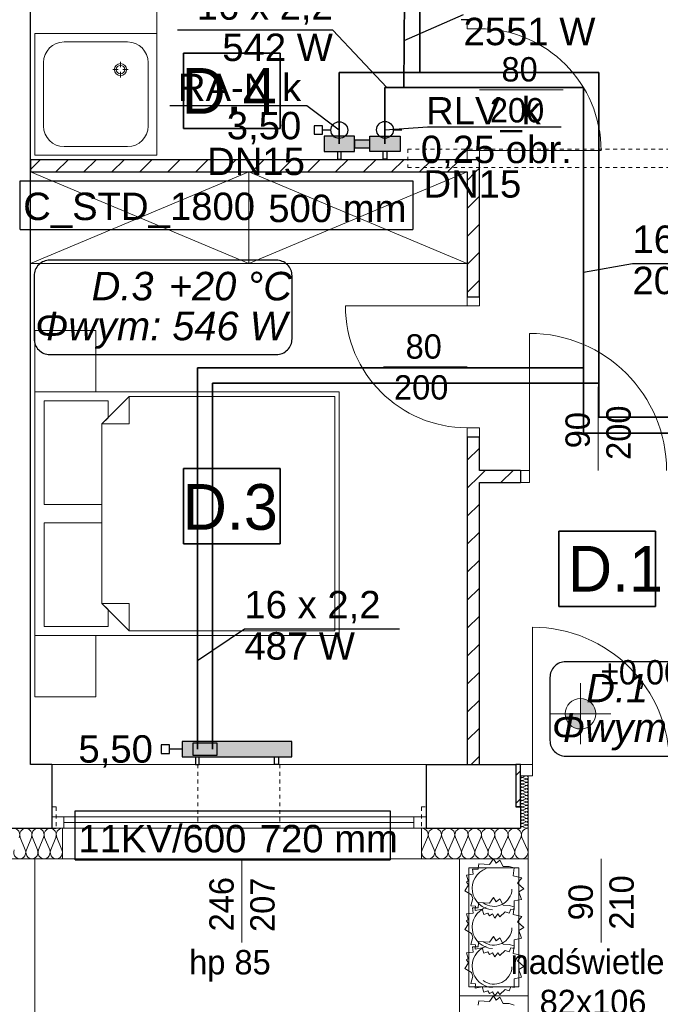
# Model space of a CAD drawing. Extents: x -220425 to -93252, y -20065 to 80294.
# Tile 28 of 103: x -172693 to -168483, y -11171 to -4705. Entities that reach past the tile are written whole.
import ezdxf
from ezdxf.lldxf.tags import DXFTag

# ---------------------------------------------------------------- set-up
doc = ezdxf.new("R2010")
doc.units = 0
doc.header["$MEASUREMENT"] = 0
doc.set_wipeout_variables(frame=1)
doc.linetypes.add('Hidden Line', pattern=[50, 25, -25])
for name, color, linetype in [('#kan_san-op', 34, 'Continuous'), ('IS_Opisy_działek_Therm', 252, 'SOLID'), ('IS_Text_Armatury_Therm', 7, 'Continuous'), ('IS_Text_Konstrukcji', 7, 'Continuous'), ('IS_Text_Odbiornikow_Therm', 7, 'Continuous')]:
    doc.layers.add(name, color=color, linetype=linetype)
for name, color, linetype, lineweight, true_color in [('Arch drzwi_Nr_Pióra__4', 7, 'Continuous', 9, 0x029e21), ('Arch ocieplenie_Nr_Pióra__22', 7, 'Continuous', 9, 0x7f7f7f), ('Arch okna_Nr_Pióra__4', 7, 'Continuous', 9, 0x029e21), ('Arch wyposarzenie_Nr_Pióra__4', 7, 'Continuous', 9, 0x029e21), ('Arch wyposarzenie_Nr_Pióra__9', 7, 'Continuous', 13, 0x3dad99), ('Arch wyposazenie_Nr_Pióra__9', 7, 'Continuous', 13, 0x3dad99)]:
    doc.layers.add(name, color=color, linetype=linetype, lineweight=lineweight, true_color=true_color)
for name, color, linetype, lineweight in [('Arch opisy_Nr_Pióra__21', 7, 'Continuous', 9), ('Arch schody_Nr_Pióra__21', 7, 'Continuous', 9), ('Arch wyburzenia_Nr_Pióra__46', 5, 'Continuous', 13), ('Arch ściany nośne_Nr_Pióra__21', 7, 'Continuous', 9), ('Arch ściany nośne_Nr_Pióra__27', 7, 'Continuous', 30), ('Drzwi ArchiCAD_Nr_Pióra__27', 7, 'Continuous', 30), ('Drzwi ArchiCAD_Nr_Pióra__5', 7, 'Continuous', 13), ('INWENT RZĘDNE_Nr_Pióra__21', 7, 'Continuous', 9), ('INWENT.ŚCIANY_Nr_Pióra__1', 7, 'Continuous', 25), ('INWENT.ŚCIANY_Nr_Pióra__101', 8, 'Continuous', 13), ('IS_Powrót', 5, 'DASH', 35), ('IS_Zasilanie', 1, 'SOLID', 35), ('PODKŁAD', 252, 'Continuous', 35)]:
    doc.layers.add(name, color=color, linetype=linetype, lineweight=lineweight)
for name, color, linetype, true_color in [('IS_Armatura_podłączeniowa_grz._dolnozas.', 7, 'SOLID', 0x000000), ('IS_Armatura_Therm', 7, 'SOLID', 0x000000), ('IS_Grzejniki_Plan_rzut', 7, 'SOLID', 0x000000)]:
    doc.layers.add(name, color=color, linetype=linetype, true_color=true_color)
doc.styles.add('GENERATED_STYLE_2', font='txt')
doc.styles.add('GENERATED_STYLE_4', font='txt')
doc.styles.add('GENERATED_STYLE_6', font='txt')
doc.styles.get("Standard").update_dxf_attribs({"font": 'txt', "bigfont": 'BIGFONT.SHX'})
tags = doc.linetypes.add('DASH', pattern=[15, 10, -5]).pattern_tags.tags
tags[6:7] = [DXFTag(74, 4), DXFTag(75, 0), DXFTag(340, '0'), DXFTag(46, 0.0), DXFTag(50, 0.0), DXFTag(44, 0.0), DXFTag(45, 0.0)]
tags[4:5] = [DXFTag(74, 4), DXFTag(75, 0), DXFTag(340, '0'), DXFTag(46, 0.0), DXFTag(50, 0.0), DXFTag(44, 0.0), DXFTag(45, 0.0)]
tags = doc.linetypes.add('SOLID', pattern=[10, 10, 0]).pattern_tags.tags
tags[6:7] = [DXFTag(74, 4), DXFTag(75, 0), DXFTag(340, '0'), DXFTag(46, 0.0), DXFTag(50, 0.0), DXFTag(44, 0.0), DXFTag(45, 0.0)]
tags[4:5] = [DXFTag(74, 4), DXFTag(75, 0), DXFTag(340, '0'), DXFTag(46, 0.0), DXFTag(50, 0.0), DXFTag(44, 0.0), DXFTag(45, 0.0)]
pattern_1 = [(45, (0, 0), (-91.92388, 91.92388), [])]

# ---------------------------------------------------------------- blocks, each defined once
blk = doc.blocks.new('parter')
at = {"layer": 'Arch ściany nośne_Nr_Pióra__21', "linetype": 'Continuous'}
h = blk.add_hatch(dxfattribs=at)
h.set_pattern_fill('Common_Brick', color=252, style=0, pattern_type=2)
h.set_pattern_definition(pattern_1)
h.paths.add_polyline_path([(-169792.4, -5625.1), (-172622.4, -5625.1), (-172622.4, -5705.1), (-169792.4, -5705.1)], flags=0)
h = blk.add_hatch(dxfattribs=at)
h.set_pattern_fill('Common_Brick', color=252, style=0, pattern_type=2)
h.set_pattern_definition(pattern_1)
h.paths.add_polyline_path([(-169792.4, -5705.1), (-169672.4, -5705.1), (-169672.4, -5625.1), (-169752.4, -5625.1), (-169792.4, -5625.1)], flags=0)
h = blk.add_hatch(dxfattribs=at)
h.set_pattern_fill('Common_Brick', color=252, style=0, pattern_type=2)
h.set_pattern_definition(pattern_1)
h.paths.add_polyline_path([(-169672.4, -5705.1), (-169752.4, -5705.1), (-169752.4, -6525.1), (-169672.4, -6525.1)], flags=0)
h = blk.add_hatch(dxfattribs=at)
h.set_pattern_fill('Common_Brick', color=252, style=0, pattern_type=2)
h.set_pattern_definition(pattern_1)
h.paths.add_polyline_path([(-169752.4, -7445.1), (-169752.4, -9595.1), (-169672.4, -9595.1), (-169672.4, -7445.1)], flags=0)
h = blk.add_hatch(dxfattribs=at)
h.set_pattern_fill('Common_Brick', color=252, style=0, pattern_type=2)
h.set_pattern_definition(pattern_1)
h.paths.add_polyline_path([(-169672.4, -7745.1), (-169402.4, -7745.1), (-169402.4, -7665.1), (-169672.4, -7665.1)], flags=0)
h = blk.add_hatch(dxfattribs=at)
h.set_pattern_fill('Common_Brick', color=252, style=0, pattern_type=2)
h.set_pattern_definition(pattern_1)
h.paths.add_polyline_path([(-169402.4, -9875.1), (-169402.4, -9595.1), (-169432.4, -9595.1), (-169432.4, -9875.1)], flags=0)
at = {"layer": 'INWENT RZĘDNE_Nr_Pióra__21', "linetype": 'Continuous'}
for points in [[(-169007.8, -9263), (-168907.8, -9263), (-168915.4, -9224.7), (-168937.1, -9192.3), (-168969.5, -9170.6), (-169007.8, -9163)], [(-169007.8, -9263), (-169107.8, -9263), (-169100.2, -9301.2), (-169078.5, -9333.7), (-169046, -9355.3), (-169007.8, -9363)]]:
    blk.add_hatch(color=252, dxfattribs=at).paths.add_polyline_path(points, flags=0)
at = {"color": 252}
for p, q in [((-171617.4, -5419.8), (-171617.4, -4925.7)), ((-171617.4, -4925.7), (-170982.1, -4925.7)), ((-170982.1, -4925.7), (-170982.1, -5419.8)), ((-170982.1, -5419.8), (-171617.4, -5419.8)), ((-171617.4, -8146.6), (-171617.4, -7652.5)), ((-171617.4, -7652.5), (-170982.1, -7652.5)), ((-170982.1, -7652.5), (-170982.1, -8146.6)), ((-169150.3, -8557.8), (-169150.3, -8063.7)), ((-169150.3, -8063.7), (-168515.1, -8063.7)), ((-168515.1, -8063.7), (-168515.1, -8557.8)), ((-170982.1, -8146.6), (-171617.4, -8146.6)), ((-168515.1, -8557.8), (-169150.3, -8557.8))]:
    blk.add_line(p, q, dxfattribs=at)
at = {"layer": 'Arch ocieplenie_Nr_Pióra__22', "color": 252, "linetype": 'Continuous'}
for p, q in [((-169367.3, -9671.1), (-169387.5, -9680)), ((-169387.5, -9681.8), (-169367.3, -9690.8)), ((-169367.3, -9692.6), (-169387.5, -9701.6)), ((-169387.5, -9703.4), (-169367.3, -9712.4)), ((-169367.3, -9714.2), (-169387.5, -9723.1)), ((-169387.5, -9725), (-169367.3, -9733.9)), ((-169367.3, -9735.7), (-169387.5, -9744.7)), ((-169387.5, -9746.5), (-169367.3, -9755.5)), ((-169367.3, -9757.3), (-169387.5, -9766.3)), ((-169387.5, -9768.1), (-169367.3, -9777.1)), ((-169367.3, -9778.9), (-169387.5, -9787.8)), ((-169387.5, -9789.6), (-169367.3, -9798.6)), ((-169367.3, -9800.4), (-169387.5, -9809.4)), ((-169387.5, -9811.2), (-169367.3, -9820.2)), ((-169367.3, -9822), (-169387.5, -9831)), ((-169387.5, -9832.8), (-169367.3, -9841.7)), ((-169367.3, -9843.6), (-169387.5, -9852.5)), ((-169387.5, -9854.3), (-169367.3, -9863.3)), ((-169367.3, -9865.1), (-169387.5, -9874.1)), ((-169387.5, -9875.9), (-169367.3, -9884.9)), ((-169367.3, -9886.7), (-169387.5, -9895.6)), ((-169387.5, -9897.5), (-169367.3, -9906.4)), ((-169367.3, -9908.2), (-169387.5, -9917.2)), ((-169387.5, -9919), (-169367.3, -9928)), ((-169367.3, -9929.8), (-169387.5, -9938.8)), ((-169387.5, -9940.6), (-169367.3, -9949.6)), ((-169367.3, -9951.4), (-169387.5, -9960.3)), ((-169387.5, -9962.1), (-169367.3, -9971.1)), ((-169367.3, -9972.9), (-169387.5, -9981.9)), ((-169387.5, -9983.7), (-169367.3, -9992.7)), ((-169367.3, -9994.5), (-169387.5, -10003.5)), ((-169387.5, -10005.3), (-169367.3, -10014.2)), ((-172689, -10074.7), (-172655.7, -10155.6)), ((-172649, -10155.6), (-172615.7, -10074.7)), ((-172609, -10074.7), (-172575.7, -10155.6)), ((-172569, -10155.6), (-172535.7, -10074.7)), ((-172529, -10074.7), (-172495.7, -10155.6)), ((-172489, -10155.6), (-172455.7, -10074.7)), ((-172449, -10074.7), (-172415.7, -10155.6)), ((-170048.7, -10155.6), (-170012.3, -10074.7)), ((-170005, -10074.7), (-169968.6, -10155.6)), ((-169961.2, -10155.6), (-169924.8, -10074.7)), ((-169917.5, -10074.7), (-169881.1, -10155.6)), ((-169873.7, -10155.6), (-169837.3, -10074.7)), ((-169830, -10074.7), (-169793.6, -10155.6)), ((-169786.2, -10155.6), (-169749.8, -10074.7)), ((-169742.5, -10074.7), (-169706.1, -10155.6)), ((-169698.7, -10155.6), (-169662.3, -10074.7)), ((-169655, -10074.7), (-169618.6, -10155.6)), ((-169611.2, -10155.6), (-169574.8, -10074.7)), ((-169567.5, -10074.7), (-169531.1, -10155.6)), ((-169523.7, -10155.6), (-169487.3, -10074.7)), ((-169480, -10074.7), (-169443.6, -10155.6)), ((-169436.2, -10155.6), (-169399.8, -10074.7)), ((-169392.5, -10074.7), (-169356.1, -10155.6))]:
    blk.add_line(p, q, dxfattribs=at)
for centre, major_axis, ratio, start_param, end_param in [((-169391.7, -9691.7), (0, -10.8), 0.986338, 2.7288, 6.695979), ((-169391.7, -9670.1), (0, -10.8), 0.986338, 4.712389, 6.695979), ((-169363, -9680.9), (0, -10.8), 0.986338, 5.870392, 9.837571), ((-169363, -9702.5), (0, -10.8), 0.986338, 5.870392, 9.837571), ((-169391.7, -9713.3), (0, -10.8), 0.986338, 2.7288, 6.695979), ((-169391.7, -9734.8), (0, -10.8), 0.986338, 2.7288, 6.695979), ((-169391.7, -9756.4), (0, -10.8), 0.986338, 2.7288, 6.695979), ((-169363, -9724.1), (0, -10.8), 0.986338, 5.870392, 9.837571), ((-169363, -9745.6), (0, -10.8), 0.986338, 5.870392, 9.837571), ((-169363, -9767.2), (0, -10.8), 0.986338, 5.870392, 9.837571), ((-169391.7, -9778), (0, -10.8), 0.986338, 2.7288, 6.695979), ((-169391.7, -9799.5), (0, -10.8), 0.986338, 2.7288, 6.695979), ((-169391.7, -9821.1), (0, -10.8), 0.986338, 2.7288, 6.695979), ((-169363, -9788.7), (0, -10.8), 0.986338, 5.870392, 9.837571), ((-169363, -9810.3), (0, -10.8), 0.986338, 5.870392, 9.837571), ((-169363, -9831.9), (0, -10.8), 0.986338, 5.870392, 9.837571), ((-169391.7, -9842.6), (0, -10.8), 0.986338, 2.7288, 6.695979), ((-169391.7, -9864.2), (0, -10.8), 0.986338, 2.7288, 6.695979), ((-169391.7, -9885.8), (0, -10.8), 0.986338, 2.7288, 6.695979), ((-169363, -9853.4), (0, -10.8), 0.986338, 5.870392, 9.837571), ((-169363, -9875), (0, -10.8), 0.986338, 5.870392, 9.837571), ((-169363, -9896.6), (0, -10.8), 0.986338, 5.870392, 9.837571), ((-169391.7, -9907.3), (0, -10.8), 0.986338, 2.7288, 6.695979), ((-169391.7, -9928.9), (0, -10.8), 0.986338, 2.7288, 6.695979), ((-169391.7, -9950.5), (0, -10.8), 0.986338, 2.7288, 6.695979), ((-169363, -9918.1), (0, -10.8), 0.986338, 5.870392, 9.837571), ((-169363, -9939.7), (0, -10.8), 0.986338, 5.870392, 9.837571), ((-169363, -9961.2), (0, -10.8), 0.986338, 5.870392, 9.837571), ((-172732.4, -10057.7), (0, 42.5), 0.940388, 4.299595, 8.266774), ((-172652.4, -10057.7), (0, 42.5), 0.940388, 4.299595, 8.266774), ((-172572.4, -10057.7), (0, 42.5), 0.940388, 4.299595, 8.266774), ((-172492.4, -10057.7), (0, 42.5), 0.940388, 4.299595, 8.266774), ((-172412.4, -10057.7), (0, 42.5), 0.940388, 0, 1.983589), ((-170052.4, -10057.7), (43.7, 0), 0.972243, 5.870392, 7.853982), ((-169964.9, -10057.7), (43.7, 0), 0.972243, 5.870392, 9.837571), ((-169877.4, -10057.7), (43.7, 0), 0.972243, 5.870392, 9.837571), ((-169789.9, -10057.7), (43.7, 0), 0.972243, 5.870392, 9.837571), ((-169702.4, -10057.7), (43.7, 0), 0.972243, 5.870392, 9.837571), ((-169614.9, -10057.7), (43.7, 0), 0.972243, 5.870392, 9.837571), ((-169527.4, -10057.7), (43.7, 0), 0.972243, 5.870392, 9.837571), ((-169439.9, -10057.7), (43.7, 0), 0.972243, 5.870392, 9.837571), ((-169391.7, -9972), (0, -10.8), 0.986338, 2.7288, 6.695979), ((-169391.7, -9993.6), (0, -10.8), 0.986338, 2.7288, 6.695979), ((-169391.7, -10015.1), (0, -10.8), 0.986338, 2.7288, 4.712389), ((-169352.4, -10057.7), (43.7, 0), 0.972243, 1.570796, 3.554385), ((-169363, -9982.8), (0, -10.8), 0.986338, 5.870392, 9.837571), ((-169363, -10004.4), (0, -10.8), 0.986338, 5.870392, 9.837571), ((-172692.4, -10172.6), (0, 42.5), 0.940388, 1.158003, 5.125183), ((-172612.4, -10172.6), (0, 42.5), 0.940388, 1.158003, 5.125183), ((-172532.4, -10172.6), (0, 42.5), 0.940388, 1.158003, 5.125183), ((-172452.4, -10172.6), (0, 42.5), 0.940388, 1.158003, 5.125183), ((-170008.6, -10172.6), (43.7, 0), 0.972243, 2.728799, 6.695979), ((-169921.1, -10172.6), (43.7, 0), 0.972243, 2.728799, 6.695979), ((-169833.6, -10172.6), (43.7, 0), 0.972243, 2.728799, 6.695979), ((-169746.1, -10172.6), (43.7, 0), 0.972243, 2.728799, 6.695979), ((-169658.6, -10172.6), (43.7, 0), 0.972243, 2.728799, 6.695979), ((-169571.1, -10172.6), (43.7, 0), 0.972243, 2.728799, 6.695979), ((-169483.6, -10172.6), (43.7, 0), 0.972243, 2.728799, 6.695979), ((-169396.1, -10172.6), (43.7, 0), 0.972243, 2.728799, 6.695979)]:
    blk.add_ellipse(centre, major_axis=major_axis, ratio=ratio, start_param=start_param, end_param=end_param, dxfattribs=at)
at = {"layer": 'Arch okna_Nr_Pióra__4', "color": 252, "linetype": 'Continuous'}
for p, q in [((-169122.4, -5165.1), (-169672.4, -5165.1)), ((-169752.4, -6985.1), (-170302.4, -6985.1)), ((-168892.4, -7665.1), (-168892.4, -7115.1)), ((-169322.4, -9595.1), (-169322.4, -8695.1)), ((-172482.4, -9595.1), (-170022.4, -9595.1)), ((-169402.4, -9595.1), (-169322.4, -9595.1)), ((-169322.4, -9595.1), (-169322.4, -9670.1)), ((-169402.4, -9670.1), (-169322.4, -9670.1)), ((-172482.4, -9940.1), (-170022.4, -9940.1)), ((-172402.4, -9940.1), (-172402.4, -10015.1)), ((-170102.4, -9940.1), (-170102.4, -10015.1)), ((-172482.4, -10015.1), (-170022.4, -10015.1)), ((-172402.4, -9977.6), (-170102.4, -9977.6)), ((-172412.4, -10215.1), (-170052.4, -10215.1)), ((-171232.4, -10215.1), (-171232.4, -10765.1)), ((-168872.4, -10215.1), (-168872.4, -10765.1))]:
    blk.add_line(p, q, dxfattribs=at)
blk.add_arc((-169322.4, -9595.1), 900, 0, 90, dxfattribs=at)
at = {"layer": 'Arch opisy_Nr_Pióra__21', "color": 252, "linetype": 'Continuous'}
for p, q in [((-171617.4, -5419.8), (-171617.4, -4925.7)), ((-171617.4, -4925.7), (-170982.1, -4925.7)), ((-170982.1, -4925.7), (-170982.1, -5419.8)), ((-170982.1, -5419.8), (-171617.4, -5419.8)), ((-171617.4, -8146.6), (-171617.4, -7652.5)), ((-171617.4, -7652.5), (-170982.1, -7652.5)), ((-170982.1, -7652.5), (-170982.1, -8146.6)), ((-169150.3, -8557.8), (-169150.3, -8063.7)), ((-169150.3, -8063.7), (-168515.1, -8063.7)), ((-168515.1, -8063.7), (-168515.1, -8557.8)), ((-170982.1, -8146.6), (-171617.4, -8146.6)), ((-168515.1, -8557.8), (-169150.3, -8557.8))]:
    blk.add_line(p, q, dxfattribs=at)
at = {"layer": 'Arch schody_Nr_Pióra__21', "color": 252, "linetype": 'Continuous'}
for p, q in [((-172592.4, -10215.1), (-172592.4, -17665.1)), ((-169352.4, -10215.2), (-169802.4, -10215.2)), ((-169802.4, -10215.2), (-169802.4, -11115.2)), ((-169352.4, -11115.2), (-169352.4, -10215.2)), ((-169742.4, -10275.2), (-169742.4, -11055.2)), ((-169412.4, -10275.2), (-169742.4, -10275.2)), ((-169412.4, -11055.2), (-169412.4, -10275.2)), ((-169742.4, -11055.2), (-169412.4, -11055.2)), ((-169352.4, -11115.2), (-169802.4, -11115.2)), ((-169352.4, -11115.2), (-169802.4, -11115.2)), ((-169802.4, -11115.2), (-169802.4, -12015.2)), ((-169352.4, -12015.2), (-169352.4, -11115.2))]:
    blk.add_line(p, q, dxfattribs=at)
at = {"layer": 'Arch wyburzenia_Nr_Pióra__46', "color": 252, "linetype": 'Continuous'}
for p, q in [((-169352.4, -10215.1), (-169352.4, -9670.1)), ((-172412.4, -10215.1), (-172412.4, -10015.1)), ((-170052.4, -10015.1), (-170052.4, -10215.1)), ((-172972.4, -10215.1), (-172412.4, -10215.1)), ((-170052.4, -10215.1), (-169352.4, -10215.1))]:
    blk.add_line(p, q, dxfattribs=at)
at = {"layer": 'Arch wyposarzenie_Nr_Pióra__4', "color": 252, "linetype": 'Continuous'}
for p, q in [((-169606.3, -10253.3), (-169578.5, -10215.2)), ((-169578.5, -10215.2), (-169561.8, -10243.5)), ((-169680.9, -10283.6), (-169680.5, -10276.7)), ((-169680.5, -10276.7), (-169676.5, -10247.6)), ((-169676.5, -10247.6), (-169606.3, -10253.3)), ((-169561.8, -10243.5), (-169538.2, -10224)), ((-169538.2, -10224), (-169516.7, -10265.4)), ((-169516.7, -10265.4), (-169475.4, -10266.7)), ((-169475.4, -10266.7), (-169443.2, -10275.5)), ((-169443.2, -10275.5), (-169450.4, -10326.6)), ((-169756.8, -10323.2), (-169712.2, -10317.2)), ((-169744.9, -10360.6), (-169756.8, -10323.2)), ((-169717.2, -10284), (-169680.9, -10283.6)), ((-169712.2, -10317.2), (-169717.2, -10284)), ((-169450.4, -10326.6), (-169393.2, -10340)), ((-169393.2, -10340), (-169420.8, -10374.6)), ((-169768.3, -10426.2), (-169744.6, -10387)), ((-169757.3, -10368.2), (-169744.9, -10360.6)), ((-169744.6, -10387), (-169757.3, -10368.2)), ((-169420.8, -10374.6), (-169379, -10412.8)), ((-169723.6, -10451.6), (-169768.3, -10426.2)), ((-169714.2, -10475.9), (-169723.6, -10451.6)), ((-169606.3, -10507.8), (-169578.5, -10469.6)), ((-169578.5, -10469.6), (-169561.8, -10497.9)), ((-169379, -10412.8), (-169412.4, -10432)), ((-169412.4, -10432), (-169396.3, -10481.9)), ((-169727.3, -10524.7), (-169714.2, -10475.9)), ((-169698.6, -10525.4), (-169727.3, -10524.7)), ((-169717.2, -10538.4), (-169680.9, -10538.1)), ((-169712.2, -10571.6), (-169717.2, -10538.4)), ((-169699.2, -10555.2), (-169698.6, -10525.4)), ((-169680.9, -10538.1), (-169680.5, -10531.2)), ((-169680.5, -10531.2), (-169676.5, -10502.1)), ((-169676.5, -10502.1), (-169606.3, -10507.8)), ((-169561.8, -10497.9), (-169538.2, -10478.5)), ((-169538.2, -10478.5), (-169516.7, -10519.9)), ((-169516.7, -10519.9), (-169475.4, -10521.2)), ((-169475.4, -10521.2), (-169443.2, -10530)), ((-169443.2, -10530), (-169450.4, -10581)), ((-169396.3, -10481.9), (-169443.9, -10492.5)), ((-169443.9, -10492.5), (-169442.6, -10549)), ((-169756.8, -10577.6), (-169712.2, -10571.6)), ((-169744.9, -10615.1), (-169756.8, -10577.6)), ((-169654.9, -10545.4), (-169699.2, -10555.2)), ((-169643.1, -10580.7), (-169654.9, -10545.4)), ((-169616.5, -10572.7), (-169643.1, -10580.7)), ((-169605.4, -10590.2), (-169616.5, -10572.7)), ((-169585.2, -10577.9), (-169605.4, -10590.2)), ((-169569.7, -10604.6), (-169585.2, -10577.9)), ((-169551.6, -10577.7), (-169569.7, -10604.6)), ((-169538.6, -10596.5), (-169551.6, -10577.7)), ((-169502.4, -10563.2), (-169538.6, -10596.5)), ((-169475.7, -10572.6), (-169502.4, -10563.2)), ((-169465.8, -10545.9), (-169475.7, -10572.6)), ((-169442.6, -10549), (-169465.8, -10545.9)), ((-169450.4, -10581), (-169393.2, -10594.4)), ((-169393.2, -10594.4), (-169420.8, -10629.1)), ((-169768.3, -10680.6), (-169744.6, -10641.5)), ((-169757.3, -10622.7), (-169744.9, -10615.1)), ((-169744.6, -10641.5), (-169757.3, -10622.7)), ((-169420.8, -10629.1), (-169379, -10667.3)), ((-169379, -10667.3), (-169412.4, -10686.4)), ((-169723.6, -10706), (-169768.3, -10680.6)), ((-169727.3, -10779.2), (-169714.2, -10730.4)), ((-169714.2, -10730.4), (-169723.6, -10706)), ((-169606.3, -10763.9), (-169578.5, -10725.7)), ((-169578.5, -10725.7), (-169561.8, -10754)), ((-169412.4, -10686.4), (-169396.3, -10736.3)), ((-169698.6, -10779.9), (-169727.3, -10779.2)), ((-169717.2, -10794.5), (-169680.9, -10794.2)), ((-169712.2, -10827.7), (-169717.2, -10794.5)), ((-169699.2, -10809.6), (-169698.6, -10779.9)), ((-169680.9, -10794.2), (-169680.5, -10787.3)), ((-169680.5, -10787.3), (-169676.5, -10758.1)), ((-169676.5, -10758.1), (-169606.3, -10763.9)), ((-169561.8, -10754), (-169538.2, -10734.5)), ((-169538.2, -10734.5), (-169516.7, -10776)), ((-169516.7, -10776), (-169475.4, -10777.3)), ((-169475.4, -10777.3), (-169443.2, -10786)), ((-169443.2, -10786), (-169450.4, -10837.1)), ((-169396.3, -10736.3), (-169443.9, -10746.9)), ((-169443.9, -10746.9), (-169442.6, -10803.4)), ((-169756.8, -10833.7), (-169712.2, -10827.7)), ((-169744.9, -10871.2), (-169756.8, -10833.7)), ((-169654.9, -10799.9), (-169699.2, -10809.6)), ((-169643.1, -10835.2), (-169654.9, -10799.9)), ((-169616.5, -10827.2), (-169643.1, -10835.2)), ((-169605.4, -10844.7), (-169616.5, -10827.2)), ((-169585.2, -10832.3), (-169605.4, -10844.7)), ((-169569.7, -10859.1), (-169585.2, -10832.3)), ((-169551.6, -10832.2), (-169569.7, -10859.1)), ((-169538.6, -10851), (-169551.6, -10832.2)), ((-169502.4, -10817.6), (-169538.6, -10851)), ((-169475.7, -10827.1), (-169502.4, -10817.6)), ((-169465.8, -10800.3), (-169475.7, -10827.1)), ((-169442.6, -10803.4), (-169465.8, -10800.3)), ((-169450.4, -10837.1), (-169393.2, -10850.5)), ((-169393.2, -10850.5), (-169420.8, -10885.2)), ((-169768.3, -10936.7), (-169744.6, -10897.6)), ((-169757.3, -10878.8), (-169744.9, -10871.2)), ((-169744.6, -10897.6), (-169757.3, -10878.8)), ((-169420.8, -10885.2), (-169379, -10923.3)), ((-169379, -10923.3), (-169412.4, -10942.5)), ((-169723.6, -10962.1), (-169768.3, -10936.7)), ((-169727.3, -11035.3), (-169714.2, -10986.4)), ((-169714.2, -10986.4), (-169723.6, -10962.1)), ((-169412.4, -10942.5), (-169396.3, -10992.4)), ((-169698.6, -11036), (-169727.3, -11035.3)), ((-169699.2, -11065.7), (-169698.6, -11036)), ((-169654.9, -11056), (-169699.2, -11065.7)), ((-169643.1, -11091.2), (-169654.9, -11056)), ((-169465.8, -11056.4), (-169475.7, -11083.2)), ((-169442.6, -11059.5), (-169465.8, -11056.4)), ((-169396.3, -10992.4), (-169443.9, -11003)), ((-169443.9, -11003), (-169442.6, -11059.5)), ((-169616.5, -11083.3), (-169643.1, -11091.2)), ((-169605.4, -11100.8), (-169616.5, -11083.3)), ((-169606.3, -11153.3), (-169578.5, -11115.2)), ((-169585.2, -11088.4), (-169605.4, -11100.8)), ((-169569.7, -11115.2), (-169585.2, -11088.4)), ((-169578.5, -11115.2), (-169561.8, -11143.5)), ((-169551.6, -11088.3), (-169569.7, -11115.2)), ((-169538.6, -11107.1), (-169551.6, -11088.3)), ((-169502.4, -11073.7), (-169538.6, -11107.1)), ((-169475.7, -11083.2), (-169502.4, -11073.7)), ((-169680.5, -11176.7), (-169676.5, -11147.6)), ((-169676.5, -11147.6), (-169606.3, -11153.3)), ((-169561.8, -11143.5), (-169538.2, -11124)), ((-169538.2, -11124), (-169516.7, -11165.4)), ((-169516.7, -11165.4), (-169475.4, -11166.7)), ((-169475.4, -11166.7), (-169443.2, -11175.5))]:
    blk.add_line(p, q, dxfattribs=at)
for centre, major_axis, start_param, end_param in [((-169577.4, -10410.7), (142.6, 0), 1.927535, 4.652962), ((-169577.4, -10410.7), (119.4, 0), 4.078423, 6.243896), ((-169577.4, -10665.2), (142.6, 0), 1.927535, 4.652962), ((-169577.4, -10665.2), (119.4, 0), 4.078423, 6.243896), ((-169577.4, -10921.2), (142.6, 0), 1.927535, 4.652962), ((-169577.4, -10921.2), (119.4, 0), 4.078423, 6.243896)]:
    blk.add_ellipse(centre, major_axis=major_axis, ratio=0.982005, start_param=start_param, end_param=end_param, dxfattribs=at)
at = {"layer": 'Arch wyposarzenie_Nr_Pióra__9', "color": 252, "linetype": 'Continuous'}
for p, q in [((-171792.4, -5595.1), (-171792.4, -3945.1)), ((-172592.4, -4795.1), (-171792.4, -4795.1)), ((-172592.4, -5595.1), (-172592.4, -4795.1)), ((-171792.4, -5595.1), (-171792.4, -4795.1)), ((-172401.1, -4851.4), (-171983.6, -4851.4)), ((-172536.1, -5403.9), (-172536.1, -4986.4)), ((-172045.7, -5033), (-172081.3, -5033)), ((-172030.2, -5017.4), (-172030.2, -4981.8)), ((-171979, -5033), (-172014.6, -5033)), ((-171848.6, -5403.9), (-171848.6, -4986.4)), ((-172030.2, -5084.1), (-172030.2, -5048.5)), ((-172401.1, -5538.9), (-171983.6, -5538.9)), ((-172592.4, -5595.1), (-171792.4, -5595.1))]:
    blk.add_line(p, q, dxfattribs=at)
for radius in [39.4, 28.1]:
    blk.add_circle((-172030.2, -5033), radius, dxfattribs=at)
for centre, start, end in [((-172401.1, -4986.4), 90, 180), ((-171983.6, -4986.4), 0, 90), ((-172401.1, -5403.9), 180, 270), ((-171983.6, -5403.9), 270, 0)]:
    blk.add_arc(centre, 135, start, end, dxfattribs=at)
at = {"layer": 'Arch wyposazenie_Nr_Pióra__9', "color": 252, "linetype": 'Continuous'}
for p, q in [((-171187.4, -6305.1), (-172622.4, -5705.1)), ((-172622.4, -6305.1), (-171187.4, -5705.1)), ((-171187.4, -5705.1), (-171187.4, -6305.1)), ((-171187.4, -6305.1), (-169752.4, -5705.1)), ((-169752.4, -6305.1), (-171187.4, -5705.1)), ((-171187.4, -5705.1), (-171187.4, -6305.1)), ((-171187.4, -6305.1), (-172622.4, -6305.1)), ((-171187.4, -6305.1), (-169752.4, -6305.1)), ((-172592.4, -6745.1), (-172592.4, -7148.9)), ((-172192.4, -6745.1), (-172592.4, -6745.1)), ((-172192.4, -7148.9), (-172192.4, -6745.1)), ((-172592.4, -7148.9), (-172192.4, -7148.9)), ((-172592.4, -7148.9), (-170592.4, -7148.9)), ((-172592.4, -7148.9), (-172592.4, -8748.9)), ((-170592.4, -7148.9), (-170592.4, -8748.9)), ((-172532.4, -7208.9), (-172112.4, -7208.9)), ((-172532.4, -7888.9), (-172532.4, -7208.9)), ((-172152.4, -7358.9), (-171972.4, -7178.9)), ((-172112.4, -7208.9), (-172112.4, -7318.9)), ((-171972.4, -7178.9), (-171972.4, -7358.9)), ((-171972.4, -7178.9), (-170622.4, -7178.9)), ((-170622.4, -7178.9), (-170622.4, -7948.9)), ((-172112.4, -7318.9), (-172152.4, -7358.9)), ((-172152.4, -7358.9), (-172152.4, -7888.9)), ((-172152.4, -7948.9), (-172152.4, -7358.9)), ((-172152.4, -7358.9), (-171972.4, -7358.9)), ((-172152.4, -7888.9), (-172532.4, -7888.9)), ((-172152.4, -8538.9), (-172152.4, -7948.9)), ((-170622.4, -7948.9), (-170622.4, -8718.9)), ((-172532.4, -8008.9), (-172152.4, -8008.9)), ((-172532.4, -8688.9), (-172532.4, -8008.9)), ((-172152.4, -8008.9), (-172152.4, -8538.9)), ((-172152.4, -8538.9), (-172112.4, -8578.9)), ((-171972.4, -8718.9), (-172152.4, -8538.9)), ((-172152.4, -8538.9), (-171972.4, -8538.9)), ((-172112.4, -8578.9), (-172112.4, -8688.9)), ((-171972.4, -8718.9), (-171972.4, -8538.9)), ((-172112.4, -8688.9), (-172532.4, -8688.9)), ((-170622.4, -8718.9), (-171972.4, -8718.9)), ((-172592.4, -9152.7), (-172592.4, -8748.9)), ((-172592.4, -8748.9), (-172192.4, -8748.9)), ((-170592.4, -8748.9), (-172592.4, -8748.9)), ((-172192.4, -8748.9), (-172192.4, -9152.7)), ((-172192.4, -9152.7), (-172592.4, -9152.7))]:
    blk.add_line(p, q, dxfattribs=at)
at = {"layer": 'Arch ściany nośne_Nr_Pióra__27', "color": 252, "linetype": 'Continuous'}
for p, q in [((-169752.4, -4705.1), (-169792.4, -4705.1)), ((-169672.4, -4705.1), (-169752.4, -4705.1)), ((-172622.4, -5625.1), (-172622.4, -5705.1)), ((-169792.4, -5625.1), (-172622.4, -5625.1)), ((-169752.4, -5625.1), (-169792.4, -5625.1)), ((-169672.4, -5625.1), (-169752.4, -5625.1)), ((-169672.4, -5705.1), (-169672.4, -5625.1)), ((-172622.4, -5705.1), (-169792.4, -5705.1)), ((-169792.4, -5705.1), (-169752.4, -5705.1)), ((-169752.4, -5705.1), (-169752.4, -6525.1)), ((-169672.4, -6525.1), (-169672.4, -5705.1)), ((-169752.4, -6525.1), (-169672.4, -6525.1)), ((-169752.4, -7445.1), (-169752.4, -9595.1)), ((-169752.4, -7445.1), (-169672.4, -7445.1)), ((-169672.4, -7665.1), (-169672.4, -7445.1)), ((-169402.4, -7665.1), (-169672.4, -7665.1)), ((-169402.4, -7665.1), (-169402.4, -7745.1)), ((-169672.4, -9595.1), (-169672.4, -7745.1)), ((-169672.4, -7745.1), (-169402.4, -7745.1)), ((-169752.4, -9595.1), (-169672.4, -9595.1)), ((-169432.4, -9595.1), (-169432.4, -9875.1)), ((-169402.4, -9595.1), (-169432.4, -9595.1)), ((-169402.4, -9875.1), (-169402.4, -9595.1)), ((-169432.4, -9875.1), (-169402.4, -9875.1))]:
    blk.add_line(p, q, dxfattribs=at)
at = {"layer": 'Drzwi ArchiCAD_Nr_Pióra__27', "color": 252, "linetype": 'Continuous'}
for p, q in [((-169672.4, -4705.1), (-169752.4, -4705.1)), ((-169672.4, -5625.1), (-169752.4, -5625.1)), ((-169752.4, -6525.1), (-169672.4, -6525.1)), ((-169752.4, -7445.1), (-169672.4, -7445.1)), ((-169402.4, -7665.1), (-169402.4, -7745.1))]:
    blk.add_line(p, q, dxfattribs=at)
at = {"layer": 'Drzwi ArchiCAD_Nr_Pióra__5', "color": 252, "linetype": 'Continuous'}
for p, q in [((-169672.4, -4705.1), (-169752.4, -4705.1)), ((-169752.4, -4705.1), (-169752.4, -4765.1)), ((-169672.4, -4765.1), (-169672.4, -4705.1)), ((-169752.4, -4765.1), (-169672.4, -4765.1)), ((-169752.4, -5565.1), (-169752.4, -5625.1)), ((-169672.4, -5565.1), (-169752.4, -5565.1)), ((-169752.4, -5625.1), (-169672.4, -5625.1)), ((-169672.4, -5565.1), (-168872.4, -5565.1)), ((-169672.4, -5625.1), (-169672.4, -5565.1)), ((-169672.4, -6525.1), (-169752.4, -6525.1)), ((-169752.4, -6525.1), (-169752.4, -6585.1)), ((-169672.4, -6585.1), (-169672.4, -6525.1)), ((-169752.4, -6585.1), (-170552.4, -6585.1)), ((-169752.4, -6585.1), (-169672.4, -6585.1)), ((-169342.4, -7665.1), (-169342.4, -6765.1)), ((-169752.4, -7385.1), (-169752.4, -7445.1)), ((-169672.4, -7385.1), (-169752.4, -7385.1)), ((-169672.4, -7445.1), (-169672.4, -7385.1)), ((-169752.4, -7445.1), (-169672.4, -7445.1)), ((-169402.4, -7745.1), (-169402.4, -7665.1)), ((-169402.4, -7665.1), (-169342.4, -7665.1)), ((-169342.4, -7665.1), (-169342.4, -7745.1)), ((-169342.4, -7745.1), (-169402.4, -7745.1))]:
    blk.add_line(p, q, dxfattribs=at)
for centre, radius, start, end in [((-169672.4, -5565.1), 800, 0, 90), ((-169752.4, -6585.1), 800, 180, 270), ((-169342.4, -7665.1), 900, 0, 90)]:
    blk.add_arc(centre, radius, start, end, dxfattribs=at)
at = {"layer": 'INWENT RZĘDNE_Nr_Pióra__21', "color": 252, "linetype": 'Continuous'}
for p, q in [((-169007.8, -9463), (-169007.8, -9063)), ((-169207.8, -9263), (-168807.8, -9263))]:
    blk.add_line(p, q, dxfattribs=at)
blk.add_circle((-169007.8, -9263), 100, dxfattribs=at)
at = {"layer": 'INWENT.ŚCIANY_Nr_Pióra__1', "color": 252, "linetype": 'Continuous'}
for p, q in [((-172622.4, -9595.1), (-172622.4, -3945.1)), ((-172482.4, -9595.1), (-172622.4, -9595.1)), ((-172482.4, -9595.1), (-172482.4, -10015.1)), ((-170022.4, -9595.1), (-169432.4, -9595.1)), ((-170022.4, -9595.1), (-170022.4, -10015.1)), ((-169432.4, -9595.1), (-169432.4, -9875.1)), ((-169402.4, -9875.1), (-169432.4, -9875.1)), ((-169402.4, -9875.1), (-169402.4, -10015.1)), ((-172942.4, -10015.1), (-172482.4, -10015.1)), ((-172482.4, -10015.1), (-172452.4, -10015.1)), ((-170022.4, -10015.1), (-169402.4, -10015.1))]:
    blk.add_line(p, q, dxfattribs=at)
at = {"layer": 'INWENT.ŚCIANY_Nr_Pióra__101', "color": 252, "linetype": 'Hidden Line'}
for p, q in [((-170142.4, -5555.1), (-170142.4, -5675.1)), ((-170142.4, -5555.1), (-168262.4, -5555.1)), ((-170142.4, -5675.1), (-168262.4, -5675.1)), ((-171522.4, -9595.1), (-171522.4, -10015.1)), ((-170982.4, -9595.1), (-171522.4, -9595.1)), ((-170982.4, -9595.1), (-170982.4, -10015.1)), ((-172452.4, -9875.1), (-172482.4, -9875.1)), ((-172452.4, -9875.1), (-172452.4, -10015.1)), ((-170052.4, -9875.1), (-170022.4, -9875.1)), ((-170052.4, -9875.1), (-170052.4, -10015.1)), ((-171522.4, -10015.1), (-170982.4, -10015.1)), ((-170052.4, -10015.1), (-170022.4, -10015.1))]:
    blk.add_line(p, q, dxfattribs=at)
at = {"layer": 'Arch drzwi_Nr_Pióra__4', "color": 252, "linetype": 'Continuous', "style": 'GENERATED_STYLE_6'}
for s, p in [('80', (-169526.9, -5111)), ('200', (-169603.1, -5379.7)), ('80', (-170156.9, -6931)), ('200', (-170233.1, -7199.7)), ('nadświetle', (-169466.7, -10972.5)), ('82x106', (-169276.2, -11235.7))]:
    blk.add_text(s, height=160, dxfattribs=at).set_placement(p)
for s, p in [('90', (-168946.6, -7519.7)), ('200', (-168677.9, -7595.9)), ('210', (-168657.9, -10680.6)), ('90', (-168926.6, -10619.7))]:
    blk.add_text(s, height=160, rotation=90, dxfattribs=at).set_placement(p)
at = {"layer": 'Arch okna_Nr_Pióra__4', "color": 252, "linetype": 'Continuous', "style": 'GENERATED_STYLE_6'}
for s, p in [('246', (-171286.6, -10692.1)), ('207', (-171017.9, -10695.9))]:
    blk.add_text(s, height=160, rotation=90, dxfattribs=at).set_placement(p)
blk.add_text('hp 85', height=160, dxfattribs=at).set_placement((-171579, -10974.5))
at = {"layer": 'Arch opisy_Nr_Pióra__21', "color": 252, "linetype": 'Continuous', "style": 'GENERATED_STYLE_4'}
for s, p in [('D.4', (-171628.3, -5322.7)), ('D.3', (-171621.1, -8054.7)), ('D.1', (-169089.8, -8460.7))]:
    blk.add_text(s, height=300, dxfattribs=at).set_placement(p)
at = {"layer": 'INWENT RZĘDNE_Nr_Pióra__21', "color": 252, "insert": (-168873.1, -9100.3), "char_height": 160, "attachment_point": 7, "style": 'GENERATED_STYLE_2'}
blk.add_mtext('{±0,00}', dxfattribs=at)

msp = doc.modelspace()

# ---------------------------------------------------------------- hatches: boundary and pattern name
at = {"layer": 'IS_Grzejniki_Plan_rzut', "ltscale": 10}
for points in [[(-170692.6, -5571.1), (-170492.6, -5571.1), (-170492.6, -5471.1), (-170692.6, -5471.1)], [(-170192.6, -5571.1), (-170392.6, -5571.1), (-170392.6, -5471.1), (-170192.6, -5471.1)], [(-170492.6, -5546.1), (-170392.6, -5546.1), (-170392.6, -5496.1), (-170492.6, -5496.1)], [(-171625.2, -9545.6), (-170905.2, -9545.6), (-170905.2, -9445.6), (-171625.2, -9445.6)]]:
    msp.add_hatch(color=1, dxfattribs=at).paths.add_polyline_path(points)

# ---------------------------------------------------------------- linework, layer by layer
at = {"layer": 'IS_Armatura_podłączeniowa_grz._dolnozas.', "ltscale": 10}
for p, q in [((-171395.2, -9455.6), (-171555.2, -9455.6)), ((-171555.2, -9455.6), (-171555.2, -9535.6)), ((-171395.2, -9535.6), (-171395.2, -9455.6)), ((-171555.2, -9535.6), (-171395.2, -9535.6)), ((-171555.2, -9535.6), (-171555.2, -9535.6))]:
    msp.add_line(p, q, dxfattribs=at)
at = {"layer": 'IS_Armatura_Therm', "color": 1, "ltscale": 10, "true_color": 0xff0000}
for p, q in [((-170702.6, -5402.5), (-170757.6, -5402.5)), ((-170757.6, -5402.5), (-170757.6, -5457.5)), ((-170702.6, -5457.5), (-170702.6, -5402.5)), ((-170647.6, -5430), (-170702.6, -5430)), ((-170757.6, -5457.5), (-170702.6, -5457.5))]:
    msp.add_line(p, q, dxfattribs=at)
at = {"layer": 'IS_Armatura_Therm', "color": 5, "ltscale": 10, "true_color": 0x0000ff}
msp.add_line((-170237.6, -5428.6), (-170182.6, -5428.6), dxfattribs=at)
at = {"layer": 'IS_Armatura_Therm', "ltscale": 10}
for p, q in [((-171707.7, -9468.1), (-171762.7, -9468.1)), ((-171762.7, -9468.1), (-171762.7, -9523.1)), ((-171707.7, -9523.1), (-171707.7, -9468.1)), ((-171625.2, -9495.6), (-171707.7, -9495.6)), ((-171762.7, -9523.1), (-171707.7, -9523.1))]:
    msp.add_line(p, q, dxfattribs=at)
at = {"layer": 'IS_Armatura_Therm', "color": 1, "ltscale": 10, "true_color": 0xff0000}
msp.add_ellipse((-170592.6, -5430), major_axis=(55, 0), ratio=1, dxfattribs=at)
at = {"layer": 'IS_Armatura_Therm', "color": 5, "ltscale": 10, "true_color": 0x0000ff}
msp.add_ellipse((-170292.6, -5428.6), major_axis=(55, 0), ratio=1, dxfattribs=at)
at = {"layer": 'IS_Grzejniki_Plan_rzut', "color": 1, "ltscale": 10}
for p, q in [((-170492.6, -5471.1), (-170692.6, -5471.1)), ((-170692.6, -5471.1), (-170692.6, -5571.1)), ((-170492.6, -5571.1), (-170492.6, -5471.1)), ((-170392.6, -5571.1), (-170392.6, -5471.1)), ((-170392.6, -5471.1), (-170192.6, -5471.1)), ((-170192.6, -5471.1), (-170192.6, -5571.1)), ((-170392.6, -5496.1), (-170492.6, -5496.1)), ((-170492.6, -5496.1), (-170492.6, -5546.1)), ((-170492.6, -5546.1), (-170392.6, -5546.1)), ((-170492.6, -5546.1), (-170492.6, -5546.1)), ((-170392.6, -5546.1), (-170392.6, -5496.1)), ((-170692.6, -5571.1), (-170492.6, -5571.1)), ((-170692.6, -5571.1), (-170692.6, -5571.1)), ((-170605.1, -5571.1), (-170605.1, -5621.1)), ((-170605.1, -5621.1), (-170580.1, -5621.1)), ((-170580.1, -5621.1), (-170580.1, -5571.1)), ((-170192.6, -5571.1), (-170392.6, -5571.1)), ((-170305.1, -5621.1), (-170305.1, -5571.1)), ((-170280.1, -5621.1), (-170305.1, -5621.1)), ((-170280.1, -5571.1), (-170280.1, -5621.1)), ((-170192.6, -5571.1), (-170192.6, -5571.1)), ((-170905.2, -9445.6), (-171625.2, -9445.6)), ((-171625.2, -9445.6), (-171625.2, -9545.6)), ((-170905.2, -9545.6), (-170905.2, -9445.6)), ((-171625.2, -9545.6), (-170905.2, -9545.6)), ((-171625.2, -9545.6), (-171625.2, -9545.6)), ((-171537.7, -9545.6), (-171537.7, -9595.6)), ((-171512.7, -9595.6), (-171512.7, -9545.6)), ((-171017.7, -9595.6), (-171017.7, -9545.6)), ((-170992.7, -9545.6), (-170992.7, -9595.6)), ((-171537.7, -9595.6), (-171512.7, -9595.6)), ((-170992.7, -9595.6), (-171017.7, -9595.6))]:
    msp.add_line(p, q, dxfattribs=at)
at = {"layer": 'IS_Opisy_działek_Therm', "color": 18, "ltscale": 10, "true_color": 0x000000}
for p, q in [((-170166, -4842), (-169776, -4671)), ((-170635, -4774.8), (-171655, -4774.8)), ((-170280, -5151.2), (-170635, -4774.8)), ((-170805.4, -5270), (-171706.3, -5270)), ((-170592.6, -5430), (-170805.4, -5270)), ((-170292.6, -5428.6), (-170013.6, -5409.8)), ((-170013.6, -5409.8), (-169135, -5409.8)), ((-168987.3, -6363), (-168666.3, -6306)), ((-168666.3, -6306), (-167636.3, -6306)), ((-171525.2, -8912.8), (-171216.2, -8705.8)), ((-171216.2, -8705.8), (-170196.2, -8705.8))]:
    msp.add_line(p, q, dxfattribs=at)
at = {"layer": 'IS_Powrót', "ltscale": 10}
for p, q in [((-170163.3, -4325.1), (-170167.6, -5151.2)), ((-170292.6, -5521.1), (-170292.6, -5151.2)), ((-170292.6, -5151.2), (-170167.6, -5151.2)), ((-170167.6, -5151.2), (-168987.3, -5151.2)), ((-168987.3, -5151.2), (-168987.3, -6991.3)), ((-171525.2, -9495.6), (-171525.2, -6991.3)), ((-171525.2, -6991.3), (-168987.3, -6991.3)), ((-168987.3, -6991.3), (-168987.3, -7421.3)), ((-165733.1, -7421.3), (-168987.3, -7421.3))]:
    msp.add_line(p, q, dxfattribs=at)
at = {"layer": 'IS_Text_Konstrukcji', "color": 18, "linetype": 'SOLID', "ltscale": 10, "true_color": 0x000000}
for points in [[(-172494.9, -6904.1), (-171006.5, -6904.1, 0.414214), (-170903.2, -6800.8), (-170903.2, -6387.4, 0.414214), (-171006.5, -6284.1), (-172494.9, -6284.1, 0.414214), (-172598.2, -6387.4), (-172598.2, -6800.8, 0.414214), (-172494.9, -6904.1)], [(-169105.1, -9541.4), (-167756.7, -9541.4, 0.414214), (-167653.4, -9438.1), (-167653.4, -9024.7, 0.414214), (-167756.7, -8921.4), (-169105.1, -8921.4, 0.414214), (-169208.4, -9024.7), (-169208.4, -9438.1, 0.414214), (-169105.1, -9541.4)]]:
    msp.add_lwpolyline(points, format="xyb", dxfattribs=at)
at = {"layer": 'IS_Text_Odbiornikow_Therm', "color": 18, "linetype": 'SOLID', "ltscale": 10, "true_color": 0x000000}
for p, q in [((-172689.7, -6082.9), (-172689.7, -5762.9)), ((-172689.7, -5762.9), (-170109.4, -5762.9)), ((-170109.4, -5762.9), (-170109.4, -6082.9)), ((-172689.7, -6082.9), (-170109.4, -6082.9)), ((-172327.4, -10221.4), (-172327.4, -9901.4)), ((-172327.4, -9901.4), (-170257.4, -9901.4)), ((-170257.4, -9901.4), (-170257.4, -10221.4)), ((-172327.4, -10221.4), (-170257.4, -10221.4))]:
    msp.add_line(p, q, dxfattribs=at)
at = {"layer": 'IS_Zasilanie', "ltscale": 10}
for p, q in [((-170063, -4325.1), (-170063, -5051.2)), ((-170063, -5051.2), (-170592.6, -5051.2)), ((-170592.6, -5051.2), (-170592.6, -5521.1)), ((-170063, -5051.2), (-168887.3, -5051.2)), ((-168887.3, -5051.2), (-168887.3, -7091.3)), ((-171425.2, -9495.6), (-171425.2, -7091.3)), ((-171425.2, -7091.3), (-168887.3, -7091.3)), ((-168887.3, -7091.3), (-168887.3, -7314.7)), ((-165633.1, -7314.7), (-168887.3, -7314.7))]:
    msp.add_line(p, q, dxfattribs=at)

# ---------------------------------------------------------------- block references
at = {"layer": 'PODKŁAD'}
msp.add_blockref('parter', (0, 0), dxfattribs=at)
msp.add_blockref('parter', (0, 0), dxfattribs=at)

# ---------------------------------------------------------------- texts
at = {"layer": 'IS_Opisy_działek_Therm', "color": 18, "ltscale": 10, "true_color": 0x000000, "char_height": 180}
for s, insert, attachment_point in [('\\fArial|b0|i0;16 x 2,2', (-170635, -4738.8), 9), ('\\fArial|b0|i0;2551 W', (-169776, -4692.6), 1), ('\\fArial|b0|i0;542 W', (-170635, -4796.4), 3), ('\\fArial|b0|i0;16 x 2,2', (-168666.3, -6270), 7), ('\\fArial|b0|i0;2008 W', (-168666.3, -6327.6), 1), ('\\fArial|b0|i0;16 x 2,2', (-171216.2, -8669.8), 7), ('\\fArial|b0|i0;487 W', (-171216.2, -8727.4), 1)]:
    msp.add_mtext(s, dxfattribs=dict(at, insert=insert, attachment_point=attachment_point))
at = {"layer": 'IS_Text_Armatury_Therm', "color": 18, "linetype": 'SOLID', "ltscale": 10, "true_color": 0x000000, "char_height": 180, "attachment_point": 9}
for s, insert in [('\\fArial|b0|i0;RA-N k', (-170842.6, -5240)), ('\\fArial|b0|i0;RLV_k', (-169267.7, -5445.3)), ('\\fArial|b0|i0;3,50', (-170842.6, -5524)), ('\\fArial|b0|i0;0,25 obr.', (-169065, -5680.4)), ('\\fArial|b0|i0;DN15  ', (-170818.4, -5728.2)), ('\\fArial|b0|i0;DN15  ', (-169396.8, -5875.9)), ('\\fArial|b0|i0;5,50  ', (-171817.4, -9617.4))]:
    msp.add_mtext(s, dxfattribs=dict(at, insert=insert))
at = {"layer": 'IS_Text_Konstrukcji', "color": 18, "linetype": 'SOLID', "ltscale": 10, "true_color": 0x000000, "char_height": 187.2}
for s, insert, attachment_point in [('\\fArial|b0|i1;D.3', (-171813.2, -6550.9), 9), ('\\fArial|b0|i1;+20 °C', (-171713.2, -6550.9), 7), ('\\fArial|b0|i1;Φwym: 546 W', (-171763.2, -6622.9), 2), ('\\fArial|b0|i1;D.1', (-168563.4, -9188.2), 9), ('\\fArial|b0|i1;Φwym: 0 W', (-168513.4, -9260.2), 2)]:
    msp.add_mtext(s, dxfattribs=dict(at, insert=insert, attachment_point=attachment_point))
at = {"layer": 'IS_Text_Odbiornikow_Therm', "color": 18, "linetype": 'SOLID', "ltscale": 10, "true_color": 0x000000, "char_height": 180, "attachment_point": 7}
for s, insert in [('\\fArial|b0|i0;500 mm', (-171059.4, -6036.9)), ('\\fArial|b0|i0;C_STD_1800', (-172669.7, -6072.9)), ('\\fArial|b0|i0;11KV/600', (-172307.4, -10175.4)), ('\\fArial|b0|i0;720 mm', (-171115.3, -10175.4))]:
    msp.add_mtext(s, dxfattribs=dict(at, insert=insert))

# ---------------------------------------------------------------- next in the draw order: wipeouts: each hides what was drawn before it
at = {"ltscale": 10}
msp.add_wipeout([(-200770.3, 11108.9), (-158770.3, 11108.9), (-159380.3, 10498.9), (-198285.2, 10498.9), (-198285.2, -17981.1), (-159380.3, -17981.1), (-158770.3, -18591.1), (-200770.3, -18591.1)], dxfattribs=at).dxf.layer = '#kan_san-op'

doc.saveas('drawing.dxf')
